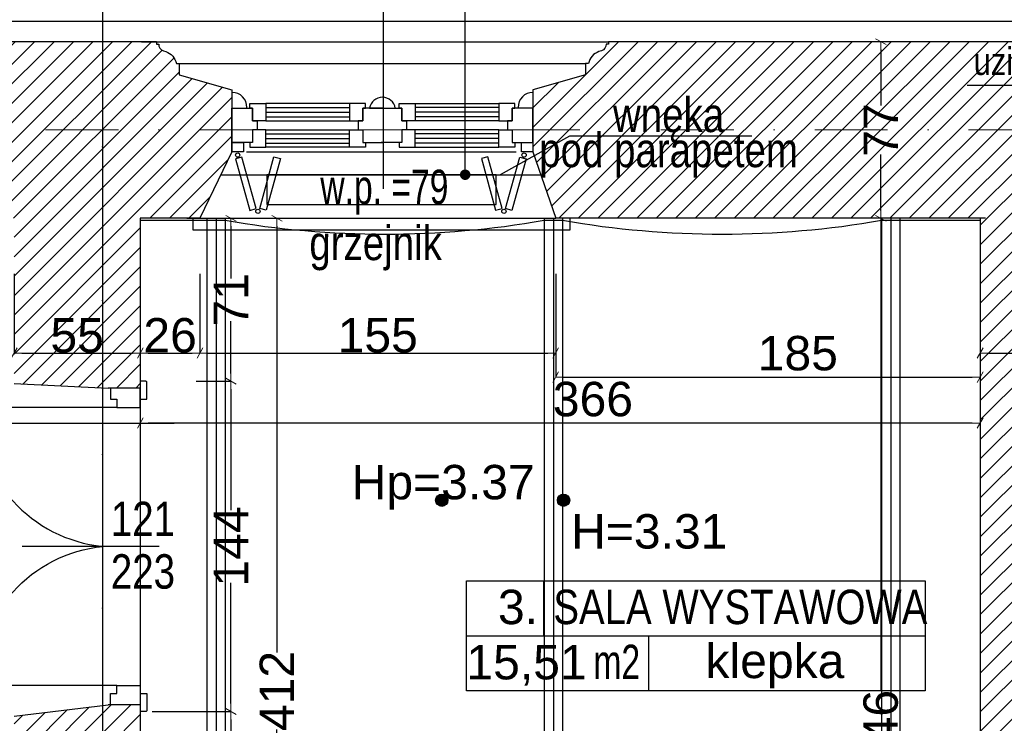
# Model space of a CAD drawing. Header units: millimetres. Extents: x 75543 to 124291, y -109148 to -86372.
# Tile 95 of 99: x 113602 to 117892, y -96006 to -92939. Entities that reach past the tile are written whole.
import ezdxf

# ---------------------------------------------------------------- set-up
doc = ezdxf.new("R2010")
doc.units = ezdxf.units.MM
doc.header["$MEASUREMENT"] = 0
doc.linetypes.add('Dot & Dashed', pattern=[670.277762, 317.5, -176.388889, 0, -176.388874])
for name, color, linetype in [('A-DRZWI', 7, 'Continuous'), ('A-OPISY-2', 7, 'Continuous'), ('A-OPISY-3', 7, 'Continuous'), ('A-WYSOKOSCI', 7, 'Continuous'), ('COKÓŁ', 7, 'Continuous'), ('detalokna', 7, 'Continuous'), ('DIM MALY', 7, 'Continuous'), ('Drawing & Figure', 7, 'Continuous'), ('DRZWI', 7, 'Continuous'), ('linia nadproza', 7, 'Continuous'), ('Nowe_00 ZMIANY', 7, 'Continuous'), ('Nowe_A-OKNA-OPIS', 7, 'Continuous'), ('Nowe_A_okno', 7, 'Continuous'), ('Nowe_Annotation - Text', 7, 'Continuous'), ('Nowe_GRZEJNIK', 7, 'Continuous'), ('Nowe_okiennice', 7, 'Continuous'), ('Nowe_WIDOK', 7, 'Continuous'), ('opisy inne', 7, 'Continuous'), ('OSIE', 7, 'Continuous'), ('PARAPET', 7, 'Continuous'), ('strop', 7, 'Continuous'), ('Structural - Bearing', 7, 'Continuous'), ('Structural - Grid', 7, 'Continuous'), ('UZOIM#2', 7, 'Continuous')]:
    doc.layers.add(name, color=color, linetype=linetype)
doc.styles.add('STYL_AUTOMATYCZNY_1', font='arial.ttf')
doc.styles.add('STYL_AUTOMATYCZNY_11', font='arial.ttf', dxfattribs={"width": 0.8})
doc.styles.add('STYL_AUTOMATYCZNY_2', font='arial.ttf')
doc.styles.add('STYL_AUTOMATYCZNY_6', font='arial.ttf', dxfattribs={"width": 0.8})
doc.styles.add('STYL_AUTOMATYCZNY_7', font='arial.ttf', dxfattribs={"width": 0.7})
doc.dimstyles.new('STYL_AUTOMATYCZNY__2', dxfattribs={"dimtxt": 150, "dimasz": 34.231941, "dimexe": 0.18, "dimexo": 3, "dimgap": 0, "dimtad": 1, "dimdec": 0, "dimlfac": 0.1, "dimzin": 0, "dimdsep": 46, "dimtxsty": 'STYL_AUTOMATYCZNY_2', "dimblk": 'ARROWHEAD_2', "dimblk1": 'ARROWHEAD_2', "dimblk2": 'ARROWHEAD_2', "dimcen": 0.09, "dimclrd": 5, "dimclre": 5, "dimclrt": 1, "dimadec": 0, "dimazin": 0, "dimtfac": 1, "dimtdec": 4, "dimtmove": 0, "dimatfit": 3, "dimfxl": 0, "dimtolj": 1, "dimtzin": 0, "dimarcsym": 0})
doc.dimstyles.new('STYL_AUTOMATYCZNY__3', dxfattribs={"dimtxt": 150, "dimasz": 34.231941, "dimexe": 0.18, "dimexo": 3, "dimgap": 0, "dimtad": 1, "dimtih": 1, "dimtoh": 1, "dimdec": 0, "dimlfac": 0.1, "dimzin": 0, "dimdsep": 46, "dimtxsty": 'STYL_AUTOMATYCZNY_2', "dimblk": 'ARROWHEAD_2', "dimblk1": 'ARROWHEAD_2', "dimblk2": 'ARROWHEAD_2', "dimcen": 0.09, "dimclrd": 5, "dimclre": 5, "dimclrt": 1, "dimadec": 0, "dimazin": 0, "dimtfac": 1, "dimtdec": 4, "dimtmove": 0, "dimatfit": 3, "dimfxl": 0, "dimtolj": 1, "dimtzin": 0, "dimarcsym": 0})
doc.dimstyles.new('STYL_AUTOMATYCZNY__4', dxfattribs={"dimtxt": 150, "dimasz": 34.231941, "dimexe": 0.18, "dimexo": 3, "dimgap": 0, "dimtad": 1, "dimdec": 0, "dimlfac": 0.1, "dimzin": 0, "dimdsep": 46, "dimtxsty": 'STYL_AUTOMATYCZNY_2', "dimblk": 'ARROWHEAD_2', "dimblk1": 'ARROWHEAD_2', "dimblk2": 'ARROWHEAD_2', "dimcen": 0.09, "dimclrd": 5, "dimclre": 5, "dimclrt": 1, "dimadec": 0, "dimazin": 0, "dimtfac": 1, "dimtdec": 4, "dimtmove": 2, "dimatfit": 3, "dimfxl": 0, "dimtolj": 1, "dimtzin": 0, "dimarcsym": 0})
doc.dimstyles.new('STYL_AUTOMATYCZNY__7', dxfattribs={"dimtxt": 150, "dimasz": 34.231941, "dimexe": 0.18, "dimexo": 3, "dimgap": 0, "dimtad": 1, "dimtih": 1, "dimtoh": 1, "dimdec": 0, "dimlfac": 0.1, "dimzin": 0, "dimdsep": 46, "dimtxsty": 'STYL_AUTOMATYCZNY_2', "dimblk": 'ARROWHEAD_2', "dimblk1": 'ARROWHEAD_2', "dimblk2": 'ARROWHEAD_2', "dimcen": 0.09, "dimclrd": 5, "dimclre": 5, "dimclrt": 1, "dimadec": 0, "dimazin": 0, "dimtfac": 1, "dimtdec": 4, "dimtmove": 2, "dimatfit": 3, "dimfxl": 0, "dimtolj": 1, "dimtzin": 0, "dimarcsym": 0})
doc.dimstyles.new('STYL_AUTOMATYCZNY__8', dxfattribs={"dimtxt": 0.18, "dimasz": 91.2, "dimexe": 0.18, "dimexo": 0.0625, "dimgap": 0, "dimtad": 0, "dimtih": 1, "dimtoh": 1, "dimdec": 4, "dimzin": 0, "dimdsep": 46, "dimcen": 0.09, "dimadec": 0, "dimazin": 0, "dimtfac": 1, "dimtdec": 4, "dimtmove": 0, "dimatfit": 3, "dimldrblk": 'ARROWHEAD_11', "dimfxl": 0, "dimtolj": 1, "dimtzin": 0, "dimarcsym": 0})
pattern_1 = [(45, (0, 0), (-42.426407, 42.426407), [])]

# ---------------------------------------------------------------- blocks, each defined once
blk = doc.blocks.new('ARROWHEAD_2')
at = {"color": 0, "linetype": 'Continuous', "lineweight": 0}
for p, q in [((0, 0), (-1, 0)), ((-0.38, -0.66), (0.38, 0.66))]:
    blk.add_line(p, q, dxfattribs=at)
blk = doc.blocks.new('*D171')
at = {"layer": 'Defpoints', "color": 0}
for p in [(114326.7, -93805.2), (114326.7, -97925.2), (114722.3, -97925.2)]:
    blk.add_point(p, dxfattribs=at)
at = {"layer": 'DIM MALY', "color": 5, "lineweight": -2}
for p, q in [((114329.7, -93805.2), (114722.4, -93805.2)), ((114722.3, -93839.4), (114722.3, -95697.6)), ((114722.3, -97891), (114722.3, -96033.6)), ((114329.7, -97925.2), (114722.4, -97925.2))]:
    blk.add_line(p, q, dxfattribs=at)
at = {"layer": 'DIM MALY', "color": 5, "lineweight": -2, "xscale": 34.23194115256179, "yscale": 34.23194115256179, "zscale": 34.23194115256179}
for p, rotation in [((114722.3, -93805.2), 90), ((114722.3, -97925.2), 270)]:
    blk.add_blockref('ARROWHEAD_2', p, dxfattribs=dict(at, rotation=rotation))
at = {"layer": 'DIM MALY', "color": 1, "insert": (114722.3, -95865.6), "char_height": 150, "attachment_point": 5, "rotation": 90, "style": 'STYL_AUTOMATYCZNY_2'}
blk.add_mtext('\\A1;412', dxfattribs=at)
blk = doc.blocks.new('*D209')
at = {"layer": 'Defpoints', "color": 0}
for p in [(114367.3, -93805.2), (114367.3, -94515.5), (114522.3, -94515.5)]:
    blk.add_point(p, dxfattribs=at)
at = {"layer": 'DIM MALY', "color": 5, "lineweight": -2}
for p, q in [((114370.3, -93805.2), (114522.4, -93805.2)), ((114522.3, -93839.4), (114522.3, -94068.2)), ((114522.3, -94481.2), (114522.3, -94252.9)), ((114370.3, -94515.5), (114522.4, -94515.5))]:
    blk.add_line(p, q, dxfattribs=at)
at = {"layer": 'DIM MALY', "color": 5, "lineweight": -2, "xscale": 34.23194115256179, "yscale": 34.23194115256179, "zscale": 34.23194115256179}
for p, rotation in [((114522.3, -93805.2), 90), ((114522.3, -94515.5), 270)]:
    blk.add_blockref('ARROWHEAD_2', p, dxfattribs=dict(at, rotation=rotation))
at = {"layer": 'DIM MALY', "color": 1, "insert": (114522.3, -94160.6), "char_height": 150, "attachment_point": 5, "rotation": 90, "style": 'STYL_AUTOMATYCZNY_2'}
blk.add_mtext('\\A1;71', dxfattribs=at)
blk = doc.blocks.new('*D210')
at = {"layer": 'Defpoints', "color": 0}
for p in [(114367.3, -94515.5), (114522.3, -94515.5), (114175.9, -95955)]:
    blk.add_point(p, dxfattribs=at)
at = {"layer": 'DIM MALY', "color": 5, "lineweight": -2}
for p, q in [((114370.3, -94515.5), (114522.4, -94515.5)), ((114522.3, -94549.7), (114522.3, -95077.3)), ((114522.3, -95920.7), (114522.3, -95393.9)), ((114178.9, -95955), (114522.4, -95955))]:
    blk.add_line(p, q, dxfattribs=at)
at = {"layer": 'DIM MALY', "color": 5, "lineweight": -2, "xscale": 34.23194115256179, "yscale": 34.23194115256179, "zscale": 34.23194115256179}
for p, rotation in [((114522.3, -94515.5), 90), ((114522.3, -95955), 270)]:
    blk.add_blockref('ARROWHEAD_2', p, dxfattribs=dict(at, rotation=rotation))
at = {"layer": 'DIM MALY', "color": 1, "insert": (114522.3, -95235.6), "char_height": 150, "attachment_point": 5, "rotation": 90, "style": 'STYL_AUTOMATYCZNY_2'}
blk.add_mtext('\\A1;144', dxfattribs=at)
blk = doc.blocks.new('*D211')
at = {"layer": 'Defpoints', "color": 0}
for p in [(114367.3, -93805.2), (114522.3, -93805.2), (114367.3, -94515.5)]:
    blk.add_point(p, dxfattribs=at)
at = {"layer": 'DIM MALY', "color": 5, "lineweight": -2}
for p, q in [((114370.3, -93805.2), (114522.4, -93805.2)), ((114522.3, -93839.4), (114522.3, -94068.2)), ((114522.3, -94481.2), (114522.3, -94252.9)), ((114370.3, -94515.5), (114522.4, -94515.5))]:
    blk.add_line(p, q, dxfattribs=at)
at = {"layer": 'DIM MALY', "color": 5, "lineweight": -2, "xscale": 34.23194115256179, "yscale": 34.23194115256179, "zscale": 34.23194115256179}
for p, rotation in [((114522.3, -93805.2), 90), ((114522.3, -94515.5), 270)]:
    blk.add_blockref('ARROWHEAD_2', p, dxfattribs=dict(at, rotation=rotation))
at = {"layer": 'DIM MALY', "color": 1, "insert": (114522.3, -94160.6), "char_height": 150, "attachment_point": 5, "rotation": 90, "style": 'STYL_AUTOMATYCZNY_2'}
blk.add_mtext('\\A1;71', dxfattribs=at)
blk = doc.blocks.new('*D212')
at = {"layer": 'Defpoints', "color": 0}
for p in [(114175.9, -95955), (114522.3, -95955), (114695.9, -97925.2)]:
    blk.add_point(p, dxfattribs=at)
at = {"layer": 'DIM MALY', "color": 5, "lineweight": -2}
for p, q in [((114178.9, -95955), (114522.4, -95955)), ((114522.3, -95989.2), (114522.3, -96781.8)), ((114522.3, -97891), (114522.3, -97099.1)), ((114692.9, -97925.2), (114522.1, -97925.2))]:
    blk.add_line(p, q, dxfattribs=at)
at = {"layer": 'DIM MALY', "color": 5, "lineweight": -2, "xscale": 34.23194115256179, "yscale": 34.23194115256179, "zscale": 34.23194115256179}
for p, rotation in [((114522.3, -95955), 90), ((114522.3, -97925.2), 270)]:
    blk.add_blockref('ARROWHEAD_2', p, dxfattribs=dict(at, rotation=rotation))
at = {"layer": 'DIM MALY', "color": 1, "insert": (114522.3, -96940.5), "char_height": 150, "attachment_point": 5, "rotation": 90, "style": 'STYL_AUTOMATYCZNY_2'}
blk.add_mtext('\\A1;197', dxfattribs=at)
blk = doc.blocks.new('*D213')
at = {"layer": 'Defpoints', "color": 0}
for p in [(114367.3, -94515.5), (114522.3, -94515.5), (114175.9, -95955)]:
    blk.add_point(p, dxfattribs=at)
at = {"layer": 'DIM MALY', "color": 5, "lineweight": -2}
for p, q in [((114370.3, -94515.5), (114522.4, -94515.5)), ((114522.3, -94549.7), (114522.3, -95077.3)), ((114522.3, -95920.7), (114522.3, -95393.9)), ((114178.9, -95955), (114522.4, -95955))]:
    blk.add_line(p, q, dxfattribs=at)
at = {"layer": 'DIM MALY', "color": 5, "lineweight": -2, "xscale": 34.23194115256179, "yscale": 34.23194115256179, "zscale": 34.23194115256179}
for p, rotation in [((114522.3, -94515.5), 90), ((114522.3, -95955), 270)]:
    blk.add_blockref('ARROWHEAD_2', p, dxfattribs=dict(at, rotation=rotation))
at = {"layer": 'DIM MALY', "color": 1, "insert": (114522.3, -95235.6), "char_height": 150, "attachment_point": 5, "rotation": 90, "style": 'STYL_AUTOMATYCZNY_2'}
blk.add_mtext('\\A1;144', dxfattribs=at)
blk = doc.blocks.new('*D214')
at = {"layer": 'Defpoints', "color": 0}
for p in [(114367.3, -93805.2), (114522.3, -93805.2), (114367.3, -94515.5)]:
    blk.add_point(p, dxfattribs=at)
at = {"layer": 'DIM MALY', "color": 5, "lineweight": -2}
for p, q in [((114370.3, -93805.2), (114522.4, -93805.2)), ((114522.3, -93839.4), (114522.3, -94068.2)), ((114522.3, -94481.2), (114522.3, -94252.9)), ((114370.3, -94515.5), (114522.4, -94515.5))]:
    blk.add_line(p, q, dxfattribs=at)
at = {"layer": 'DIM MALY', "color": 5, "lineweight": -2, "xscale": 34.23194115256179, "yscale": 34.23194115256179, "zscale": 34.23194115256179}
for p, rotation in [((114522.3, -93805.2), 90), ((114522.3, -94515.5), 270)]:
    blk.add_blockref('ARROWHEAD_2', p, dxfattribs=dict(at, rotation=rotation))
at = {"layer": 'DIM MALY', "color": 1, "insert": (114522.3, -94160.6), "char_height": 150, "attachment_point": 5, "rotation": 90, "style": 'STYL_AUTOMATYCZNY_2'}
blk.add_mtext('\\A1;71', dxfattribs=at)
blk = doc.blocks.new('*D482')
at = {"layer": 'Defpoints', "color": 0}
for p in [(114127.3, -94278.7), (114387.3, -94278.4), (114387.3, -94392.6)]:
    blk.add_point(p, dxfattribs=at)
at = {"layer": 'DIM MALY', "color": 5, "lineweight": -2}
for p, q in [((114127.3, -94281.7), (114127.3, -94392.8)), ((114387.3, -94281.4), (114387.3, -94392.8)), ((114161.5, -94392.6), (114353, -94392.6))]:
    blk.add_line(p, q, dxfattribs=at)
at = {"layer": 'DIM MALY', "color": 5, "lineweight": -2, "xscale": 34.23194115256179, "yscale": 34.23194115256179, "zscale": 34.23194115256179, "rotation": 180}
blk.add_blockref('ARROWHEAD_2', (114127.3, -94392.6), dxfattribs=at)
at = {"layer": 'DIM MALY', "color": 5, "lineweight": -2, "xscale": 34.23194115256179, "yscale": 34.23194115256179, "zscale": 34.23194115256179}
blk.add_blockref('ARROWHEAD_2', (114387.3, -94392.6), dxfattribs=at)
at = {"layer": 'DIM MALY', "color": 1, "insert": (114257, -94316), "char_height": 150, "attachment_point": 5, "style": 'STYL_AUTOMATYCZNY_2'}
blk.add_mtext('\\A1;26', dxfattribs=at)
blk = doc.blocks.new('*D483')
at = {"layer": 'Defpoints', "color": 0}
for p in [(114387.3, -94044.2), (115937.3, -94044.2), (115937.3, -94392.6)]:
    blk.add_point(p, dxfattribs=at)
at = {"layer": 'DIM MALY', "color": 5, "lineweight": -2}
for p, q in [((114387.3, -94047.2), (114387.3, -94392.8)), ((115937.3, -94047.2), (115937.3, -94392.8)), ((114421.5, -94392.6), (115903, -94392.6))]:
    blk.add_line(p, q, dxfattribs=at)
at = {"layer": 'DIM MALY', "color": 5, "lineweight": -2, "xscale": 34.23194115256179, "yscale": 34.23194115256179, "zscale": 34.23194115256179, "rotation": 180}
blk.add_blockref('ARROWHEAD_2', (114387.3, -94392.6), dxfattribs=at)
at = {"layer": 'DIM MALY', "color": 5, "lineweight": -2, "xscale": 34.23194115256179, "yscale": 34.23194115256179, "zscale": 34.23194115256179}
blk.add_blockref('ARROWHEAD_2', (115937.3, -94392.6), dxfattribs=at)
at = {"layer": 'DIM MALY', "color": 1, "insert": (115161.9, -94316), "char_height": 150, "attachment_point": 5, "style": 'STYL_AUTOMATYCZNY_2'}
blk.add_mtext('\\A1;155', dxfattribs=at)
blk = doc.blocks.new('*D484')
at = {"layer": 'Defpoints', "color": 0}
for p in [(114387.3, -94044.2), (115937.3, -94044.2), (115937.3, -94392.6)]:
    blk.add_point(p, dxfattribs=at)
at = {"layer": 'DIM MALY', "color": 5, "lineweight": -2}
for p, q in [((114387.3, -94047.2), (114387.3, -94392.8)), ((115937.3, -94047.2), (115937.3, -94392.8)), ((114421.5, -94392.6), (115903, -94392.6))]:
    blk.add_line(p, q, dxfattribs=at)
at = {"layer": 'DIM MALY', "color": 5, "lineweight": -2, "xscale": 34.23194115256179, "yscale": 34.23194115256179, "zscale": 34.23194115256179, "rotation": 180}
blk.add_blockref('ARROWHEAD_2', (114387.3, -94392.6), dxfattribs=at)
at = {"layer": 'DIM MALY', "color": 5, "lineweight": -2, "xscale": 34.23194115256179, "yscale": 34.23194115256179, "zscale": 34.23194115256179}
blk.add_blockref('ARROWHEAD_2', (115937.3, -94392.6), dxfattribs=at)
at = {"layer": 'DIM MALY', "color": 1, "insert": (115161.9, -94316), "char_height": 150, "attachment_point": 5, "style": 'STYL_AUTOMATYCZNY_2'}
blk.add_mtext('\\A1;155', dxfattribs=at)
blk = doc.blocks.new('*D485')
at = {"layer": 'Defpoints', "color": 0}
for p in [(115937.3, -94044.2), (117787.3, -94217.4), (117787.3, -94497.6)]:
    blk.add_point(p, dxfattribs=at)
at = {"layer": 'DIM MALY', "color": 5, "lineweight": -2}
for p, q in [((115937.3, -94047.2), (115937.3, -94497.8)), ((117787.3, -94220.4), (117787.3, -94497.8)), ((115971.5, -94497.6), (117753, -94497.6))]:
    blk.add_line(p, q, dxfattribs=at)
at = {"layer": 'DIM MALY', "color": 5, "lineweight": -2, "xscale": 34.23194115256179, "yscale": 34.23194115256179, "zscale": 34.23194115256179, "rotation": 180}
blk.add_blockref('ARROWHEAD_2', (115937.3, -94497.6), dxfattribs=at)
at = {"layer": 'DIM MALY', "color": 5, "lineweight": -2, "xscale": 34.23194115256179, "yscale": 34.23194115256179, "zscale": 34.23194115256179}
blk.add_blockref('ARROWHEAD_2', (117787.3, -94497.6), dxfattribs=at)
at = {"layer": 'DIM MALY', "color": 1, "insert": (116992.5, -94394), "char_height": 150, "attachment_point": 5, "style": 'STYL_AUTOMATYCZNY_2'}
blk.add_mtext('\\A1;185', dxfattribs=at)
blk = doc.blocks.new('*D486')
at = {"layer": 'Defpoints', "color": 0}
for p in [(117787.3, -94213.8), (118517.3, -94345.6), (118517.3, -94392.6)]:
    blk.add_point(p, dxfattribs=at)
at = {"layer": 'DIM MALY', "color": 5, "lineweight": -2}
for p, q in [((117787.3, -94216.8), (117787.3, -94392.8)), ((118517.3, -94348.6), (118517.3, -94392.8)), ((117821.5, -94392.6), (118483, -94392.6))]:
    blk.add_line(p, q, dxfattribs=at)
at = {"layer": 'DIM MALY', "color": 5, "lineweight": -2, "xscale": 34.23194115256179, "yscale": 34.23194115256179, "zscale": 34.23194115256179, "rotation": 180}
blk.add_blockref('ARROWHEAD_2', (117787.3, -94392.6), dxfattribs=at)
at = {"layer": 'DIM MALY', "color": 5, "lineweight": -2, "xscale": 34.23194115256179, "yscale": 34.23194115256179, "zscale": 34.23194115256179}
blk.add_blockref('ARROWHEAD_2', (118517.3, -94392.6), dxfattribs=at)
at = {"layer": 'DIM MALY', "color": 1, "insert": (118152, -94316), "char_height": 150, "attachment_point": 5, "style": 'STYL_AUTOMATYCZNY_2'}
blk.add_mtext('\\A1;73', dxfattribs=at)
blk = doc.blocks.new('*D672')
at = {"layer": 'Defpoints', "color": 0}
for p in [(117787.3, -94384.5), (114127.3, -94505.3), (114127.3, -94697.6)]:
    blk.add_point(p, dxfattribs=at)
at = {"layer": 'DIM MALY', "color": 5, "lineweight": -2}
for p, q in [((117787.3, -94387.5), (117787.3, -94697.8)), ((114127.3, -94508.3), (114127.3, -94697.8)), ((117753, -94697.6), (114161.5, -94697.6))]:
    blk.add_line(p, q, dxfattribs=at)
at = {"layer": 'DIM MALY', "color": 5, "lineweight": -2, "xscale": 34.23194115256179, "yscale": 34.23194115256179, "zscale": 34.23194115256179, "rotation": 180}
blk.add_blockref('ARROWHEAD_2', (114127.3, -94697.6), dxfattribs=at)
at = {"layer": 'DIM MALY', "color": 5, "lineweight": -2, "xscale": 34.23194115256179, "yscale": 34.23194115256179, "zscale": 34.23194115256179}
blk.add_blockref('ARROWHEAD_2', (117787.3, -94697.6), dxfattribs=at)
at = {"layer": 'DIM MALY', "color": 1, "insert": (116099.7, -94594), "char_height": 150, "attachment_point": 5, "style": 'STYL_AUTOMATYCZNY_2'}
blk.add_mtext('\\A1;366', dxfattribs=at)
blk = doc.blocks.new('*D673')
at = {"layer": 'Defpoints', "color": 0}
for p in [(117813.1, -93805.2), (117354.4, -98265.2), (117813.1, -98265.2)]:
    blk.add_point(p, dxfattribs=at)
at = {"layer": 'DIM MALY', "color": 5, "lineweight": -2}
for p, q in [((117810.1, -93805.2), (117354.2, -93805.2)), ((117354.4, -93839.4), (117354.4, -95866.9)), ((117354.4, -98231), (117354.4, -96204.3)), ((117810.1, -98265.2), (117354.2, -98265.2))]:
    blk.add_line(p, q, dxfattribs=at)
at = {"layer": 'DIM MALY', "color": 5, "lineweight": -2, "xscale": 34.23194115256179, "yscale": 34.23194115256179, "zscale": 34.23194115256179}
for p, rotation in [((117354.4, -93805.2), 90), ((117354.4, -98265.2), 270)]:
    blk.add_blockref('ARROWHEAD_2', p, dxfattribs=dict(at, rotation=rotation))
at = {"layer": 'DIM MALY', "color": 1, "insert": (117354.4, -96035.6), "char_height": 150, "attachment_point": 5, "rotation": 90, "style": 'STYL_AUTOMATYCZNY_2'}
blk.add_mtext('\\A1;446', dxfattribs=at)
blk = doc.blocks.new('*D674')
at = {"layer": 'Defpoints', "color": 0}
for p in [(117354.4, -93805.2), (117813.1, -93805.2), (117813.1, -98265.2)]:
    blk.add_point(p, dxfattribs=at)
at = {"layer": 'DIM MALY', "color": 5, "lineweight": -2}
for p, q in [((117810.1, -93805.2), (117354.2, -93805.2)), ((117354.4, -93839.4), (117354.4, -95866.9)), ((117354.4, -98231), (117354.4, -96204.3)), ((117810.1, -98265.2), (117354.2, -98265.2))]:
    blk.add_line(p, q, dxfattribs=at)
at = {"layer": 'DIM MALY', "color": 5, "lineweight": -2, "xscale": 34.23194115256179, "yscale": 34.23194115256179, "zscale": 34.23194115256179}
for p, rotation in [((117354.4, -93805.2), 90), ((117354.4, -98265.2), 270)]:
    blk.add_blockref('ARROWHEAD_2', p, dxfattribs=dict(at, rotation=rotation))
at = {"layer": 'DIM MALY', "color": 1, "insert": (117354.4, -96035.6), "char_height": 150, "attachment_point": 5, "rotation": 90, "style": 'STYL_AUTOMATYCZNY_2'}
blk.add_mtext('\\A1;446', dxfattribs=at)
blk = doc.blocks.new('*D675')
at = {"layer": 'Defpoints', "color": 0}
for p in [(117354.4, -93035.2), (117459.4, -93035.2), (117813.1, -93805.2)]:
    blk.add_point(p, dxfattribs=at)
at = {"layer": 'DIM MALY', "color": 5, "lineweight": -2}
for p, q in [((117456.4, -93035.2), (117354.2, -93035.2)), ((117354.4, -93069.4), (117354.4, -93313.7)), ((117354.4, -93771), (117354.4, -93527.3)), ((117810.1, -93805.2), (117354.2, -93805.2))]:
    blk.add_line(p, q, dxfattribs=at)
at = {"layer": 'DIM MALY', "color": 5, "lineweight": -2, "xscale": 34.23194115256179, "yscale": 34.23194115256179, "zscale": 34.23194115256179}
for p, rotation in [((117354.4, -93035.2), 90), ((117354.4, -93805.2), 270)]:
    blk.add_blockref('ARROWHEAD_2', p, dxfattribs=dict(at, rotation=rotation))
at = {"layer": 'DIM MALY', "color": 1, "insert": (117354.4, -93420.5), "char_height": 150, "attachment_point": 5, "rotation": 90, "style": 'STYL_AUTOMATYCZNY_2'}
blk.add_mtext('\\A1;77', dxfattribs=at)
blk = doc.blocks.new('*D995')
at = {"layer": 'Defpoints', "color": 0}
for p in [(107158.2, -89539.7), (113962.3, -89539.7), (113962.3, -107560.1)]:
    blk.add_point(p, dxfattribs=at)
at = {"layer": 'DIM MALY', "color": 5, "lineweight": -2}
for p, q in [((107158.2, -89542.7), (107158.2, -107560.3)), ((113962.3, -89542.7), (113962.3, -107560.3)), ((107192.4, -107560.1), (113928, -107560.1))]:
    blk.add_line(p, q, dxfattribs=at)
at = {"layer": 'DIM MALY', "color": 5, "lineweight": -2, "xscale": 34.23194115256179, "yscale": 34.23194115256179, "zscale": 34.23194115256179, "rotation": 180}
blk.add_blockref('ARROWHEAD_2', (107158.2, -107560.1), dxfattribs=at)
at = {"layer": 'DIM MALY', "color": 5, "lineweight": -2, "xscale": 34.23194115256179, "yscale": 34.23194115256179, "zscale": 34.23194115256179}
blk.add_blockref('ARROWHEAD_2', (113962.3, -107560.1), dxfattribs=at)
at = {"layer": 'DIM MALY', "color": 1, "insert": (110559.8, -107483.6), "char_height": 150, "attachment_point": 5, "style": 'STYL_AUTOMATYCZNY_2'}
blk.add_mtext('\\A1;680', dxfattribs=at)
blk = doc.blocks.new('*D996')
at = {"layer": 'Defpoints', "color": 0}
for p in [(113962.3, -89539.7), (118146.9, -89541.9), (118146.9, -107560.1)]:
    blk.add_point(p, dxfattribs=at)
at = {"layer": 'DIM MALY', "color": 5, "lineweight": -2}
for p, q in [((113962.3, -89542.7), (113962.3, -107560.3)), ((118146.9, -89544.9), (118146.9, -107560.3)), ((113996.5, -107560.1), (118112.6, -107560.1))]:
    blk.add_line(p, q, dxfattribs=at)
at = {"layer": 'DIM MALY', "color": 5, "lineweight": -2, "xscale": 34.23194115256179, "yscale": 34.23194115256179, "zscale": 34.23194115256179, "rotation": 180}
blk.add_blockref('ARROWHEAD_2', (113962.3, -107560.1), dxfattribs=at)
at = {"layer": 'DIM MALY', "color": 5, "lineweight": -2, "xscale": 34.23194115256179, "yscale": 34.23194115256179, "zscale": 34.23194115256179}
blk.add_blockref('ARROWHEAD_2', (118146.9, -107560.1), dxfattribs=at)
at = {"layer": 'DIM MALY', "color": 1, "insert": (116054.2, -107483.6), "char_height": 150, "attachment_point": 5, "style": 'STYL_AUTOMATYCZNY_2'}
blk.add_mtext('\\A1;418', dxfattribs=at)
blk = doc.blocks.new('*D1081')
at = {"layer": 'Defpoints', "color": 0}
for p in [(113577.3, -94044.2), (114127.3, -94275.9), (114127.3, -94392.6)]:
    blk.add_point(p, dxfattribs=at)
at = {"layer": 'DIM MALY', "color": 5, "lineweight": -2}
for p, q in [((113577.3, -94047.2), (113577.3, -94392.8)), ((114127.3, -94278.9), (114127.3, -94392.8)), ((113611.5, -94392.6), (114093, -94392.6))]:
    blk.add_line(p, q, dxfattribs=at)
at = {"layer": 'DIM MALY', "color": 5, "lineweight": -2, "xscale": 34.23194115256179, "yscale": 34.23194115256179, "zscale": 34.23194115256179, "rotation": 180}
blk.add_blockref('ARROWHEAD_2', (113577.3, -94392.6), dxfattribs=at)
at = {"layer": 'DIM MALY', "color": 5, "lineweight": -2, "xscale": 34.23194115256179, "yscale": 34.23194115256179, "zscale": 34.23194115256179}
blk.add_blockref('ARROWHEAD_2', (114127.3, -94392.6), dxfattribs=at)
at = {"layer": 'DIM MALY', "color": 1, "insert": (113852, -94316.3), "char_height": 150, "attachment_point": 5, "style": 'STYL_AUTOMATYCZNY_2'}
blk.add_mtext('\\A1;55', dxfattribs=at)
blk = doc.blocks.new('ARROWHEAD_11')
at = {"color": 0, "linetype": 'Continuous', "lineweight": 0}
blk.add_line((0, 0), (-1, 0), dxfattribs=at)
at = {"color": 0, "linetype": 'Continuous', "lineweight": 0, "const_width": 0.25, "flags": 128}
blk.add_lwpolyline([(-0.125, 0, 1), (0.125, 0, 1)], format="xyb", close=True, dxfattribs=at)

msp = doc.modelspace()

# ---------------------------------------------------------------- hatches: boundary and pattern name
at = {"layer": 'A-WYSOKOSCI'}
for points in [[(115467.6, -95034.3, 1), (115414.2, -95034.3, 1)], [(115998.4, -95034.3, 1), (115945.1, -95034.3, 1)]]:
    msp.add_hatch(color=256, dxfattribs=at).paths.add_polyline_path(points)
at = {"layer": 'Drawing & Figure'}
h = msp.add_hatch(dxfattribs=at)
h.set_pattern_fill('Common_Brick_0003', color=256, style=0, pattern_type=2)
h.set_pattern_definition(pattern_1)
h.paths.add_polyline_path([(112797.2, -93256.2), (112797.2, -93324.7), (112797.2, -93474.7), (112797.2, -93514.5), (112936.4, -93805.2), (112969.8, -93805.2), (113577.3, -93805.2), (113577.3, -94525.2), (113987.3, -94545.2), (114127.3, -94545.2), (114127.3, -93805.2), (114387.3, -93805.2), (114526.5, -93515.2), (114526.5, -93475.2), (114526.4, -93325.2), (114526.5, -93325.2), (114526.5, -93245.2), (114296.9, -93180.2), (114296.9, -93129.8), (114284.3, -93129.8, 0.270785), (114238.6, -93078.7), (114227.9, -93074.5, -0.334097), (114207.3, -93045.5), (114197.3, -93045.5), (114197.3, -93035.2), (114132.3, -93035.2), (113126.4, -93035.2), (113126.4, -93045.5), (113116.4, -93045.5, -0.334097), (113095.8, -93074.5), (113085.1, -93078.7, 0.270785), (113039.4, -93129.8), (113026.7, -93129.8), (113026.7, -93180.2), (112797.2, -93245.2)])
h = msp.add_hatch(dxfattribs=at)
h.set_pattern_fill('Common_Brick_0003', color=256, style=0, pattern_type=2)
h.set_pattern_definition(pattern_1)
h.paths.add_polyline_path([(115838.1, -93245.2), (115838.1, -93515.2), (115937.3, -93805.2), (117787.3, -93805.2), (117787.3, -95695.8), (117787.3, -98265.2), (117191.4, -98265.2), (116687.3, -98265.2), (116687.3, -97951.7), (116327.3, -97951.7), (116234, -98358.9), (116234, -98370.3), (116233.9, -98499.2), (116667.5, -98513.5), (116667.5, -98337.3), (117191.4, -98345.2), (117767.5, -98354), (117767.5, -98549.8), (118236.3, -98565.2), (118338.6, -98565.2), (118517.3, -98565.2), (118517.3, -97440.2), (118517.3, -97404.1), (118517.1, -97375.2), (118507, -97375.2), (118507, -97365.2, -0.334097), (118478, -97344.6), (118473.8, -97333.9, 0.270785), (118422.7, -97288.2), (118422.7, -97275.5), (118372.3, -97275.5), (118307.3, -97046), (118104.9, -97026), (118104.9, -95704.4), (118192, -95695.8), (118307.3, -95684.4), (118372.3, -95454.9), (118422.7, -95454.9), (118422.7, -95442.2, 0.270785), (118473.8, -95396.6), (118478, -95385.8, -0.334097), (118507, -95365.2), (118507, -95355.2), (118507, -95355.2), (118517.3, -95355.2), (118517.3, -93035.2), (118238.3, -93035.2), (116177.3, -93035.2), (116167.3, -93035.2), (116167.3, -93045.5), (116157.3, -93045.5, -0.334097), (116136.7, -93074.5), (116125.9, -93078.7, 0.270785), (116080.3, -93129.8), (116067.6, -93180.2)])
h = msp.add_hatch(dxfattribs=at)
h.set_pattern_fill('Common_Brick_0003', color=256, style=0, pattern_type=2)
h.set_pattern_definition(pattern_1)
h.paths.add_polyline_path([(107018.7, -98833.9), (107021.2, -98833.9), (107021.2, -98675.1), (108161.3, -98664.6), (108361.3, -98662.8), (114106.8, -98610.2), (114106.7, -98340.1), (114541.7, -98340.1), (114976.7, -98340.1), (114976.7, -98490.3), (115131.9, -98493.8), (115131.9, -98352.6), (115165.2, -97934.4), (114627.3, -97931), (114127.3, -97927.8), (114127.3, -95925.2), (113987.3, -95925.2), (113577.3, -95975.2), (113577.3, -97905.2), (113407.3, -97905.2), (113407.3, -98305.2), (108361.3, -98341.8), (108161.3, -98343.2), (107887.3, -98345.2), (107887.3, -97945.2), (107647.3, -97945.2), (107675.4, -95945.1), (107183.4, -95904.5), (107055.5, -95904.5), (107053.5, -96064.2), (107243.5, -96066.6), (107241, -96264.9), (107234.9, -96746.6), (107044.9, -96744.2), (107020.6, -98675.1)])

# ---------------------------------------------------------------- linework, layer by layer
at = {"layer": 'A-DRZWI'}
msp.add_line((114209.8, -95235.2), (113612.9, -95235.2), dxfattribs=at)
for points in [[(114024.3, -94629.2), (113415.3, -94629.5, 0.384814), (113963.5, -95235.2)], [(114024.3, -95841.2), (113415.3, -95841, -0.384814), (113963.5, -95235.2)]]:
    msp.add_lwpolyline(points, format="xyb", dxfattribs=at)
at = {"layer": 'A-OPISY-3'}
for p, q in [((115884.5, -95385.1), (115884.5, -95625.1)), ((115548.2, -95625.1), (117548.2, -95625.1)), ((116341.2, -95625.1), (116341.2, -95865.1))]:
    msp.add_line(p, q, dxfattribs=at)
msp.add_lwpolyline([(115548.2, -95865.1), (115548.2, -95385.1), (117548.2, -95385.1), (117548.2, -95865.1)], close=True, dxfattribs=at)
at = {"layer": 'A-WYSOKOSCI'}
for centre in [(115440.9, -95034.3), (115971.8, -95034.3)]:
    msp.add_circle(centre, 26.7, dxfattribs=at)
at = {"layer": 'COKÓŁ'}
msp.add_line((104576.3, -92945.2), (118607.3, -92945.2), dxfattribs=at)
at = {"layer": 'detalokna'}
for p, q in [((114199.1, -93035.2), (116167.3, -93035.2)), ((114296.9, -93129.8), (116067.6, -93129.8)), ((114589.3, -93515.2), (115765.2, -93515.2)), ((114478.5, -93615.2), (115872.3, -93615.2)), ((114387.3, -93805.2), (115937.3, -93805.2))]:
    msp.add_line(p, q, dxfattribs=at)
msp.add_lwpolyline([(114356.6, -93805.2), (114356.6, -93855.5), (116000.2, -93855.5), (116000.2, -93805.2)], dxfattribs=at)
at = {"layer": 'DIM MALY'}
msp.add_line((113487.8, -94697.6), (114274.5, -94697.6), dxfattribs=at)
at = {"layer": 'DRZWI'}
for p, q in [((114127.3, -94593.5), (114127.3, -94545.2)), ((114127.3, -95876.9), (114127.3, -95925.2))]:
    msp.add_line(p, q, dxfattribs=at)
for points in [[(114155.5, -94593.5), (114155.5, -94519.5, 0.414334), (114151.5, -94515.5), (114127.3, -94515.5)], [(114155.5, -95876.9), (114155.5, -95951, -0.414334), (114151.5, -95955), (114127.3, -95955)]]:
    msp.add_lwpolyline(points, format="xyb", dxfattribs=at)
for points in [[(113997.3, -94545.2), (113997.3, -94593.5), (114024.3, -94593.5), (114024.3, -94629.2), (114127.3, -94629.2), (114127.3, -94593.5), (114155.5, -94593.5)], [(113997.3, -95925.2), (113997.3, -95876.9), (114024.3, -95876.9), (114024.3, -95841.2), (114127.3, -95841.2), (114127.3, -95876.9), (114155.5, -95876.9)]]:
    msp.add_lwpolyline(points, dxfattribs=at)
at = {"layer": 'linia nadproza'}
msp.add_line((114127.3, -94545.2), (114127.3, -95925.2), dxfattribs=at)
at = {"layer": 'Nowe_A-OKNA-OPIS'}
msp.add_line((115187.3, -93676.8), (115187.3, -92471.6), dxfattribs=at)
at = {"layer": 'Nowe_A_okno'}
msp.add_lwpolyline([(115126.1, -93325), (115238.4, -93325, 0.845314)], format="xyb", close=True, dxfattribs=at)
for points in [[(114526.5, -93475.2), (114526.4, -93325.2), (114616.4, -93325.2), (114616.4, -93380.2), (114636.4, -93380.2), (114636.4, -93420.2), (114616.4, -93420.2), (114616.5, -93475.2)], [(114674.5, -93305.1), (114674.6, -93380.1), (114616.4, -93380.2), (114616.4, -93325.2), (114604.6, -93325.2), (114604.6, -93305.2)], [(115039.1, -93305), (115039.1, -93380), (115097.3, -93380), (115097.3, -93325), (115109.1, -93325), (115109.1, -93305)], [(115325.4, -93304.9), (115325.5, -93379.9), (115267.3, -93379.9), (115267.3, -93324.9), (115255.5, -93324.9), (115255.4, -93304.9)], [(115689.9, -93304.7), (115689.9, -93379.7), (115748.1, -93379.7), (115748.1, -93324.7), (115759.9, -93324.7), (115759.9, -93304.7)], [(115838.1, -93474.7), (115838.1, -93324.7), (115748.1, -93324.7), (115748.1, -93379.7), (115728.1, -93379.7), (115728.1, -93419.7), (115748.1, -93419.7), (115748.1, -93474.7)], [(114674.7, -93495.1), (114674.6, -93420.1), (114616.4, -93420.2), (114616.5, -93475.2), (114604.7, -93475.2), (114604.7, -93495.2)], [(115039.1, -93495), (115039.1, -93420), (115097.3, -93420), (115097.3, -93475), (115109.1, -93475), (115109.1, -93495)], [(115325.6, -93494.9), (115325.5, -93419.9), (115267.3, -93419.9), (115267.4, -93474.9), (115255.6, -93474.9), (115255.6, -93494.9)], [(115689.9, -93494.7), (115689.9, -93419.7), (115748.1, -93419.7), (115748.1, -93474.7), (115759.9, -93474.7), (115759.9, -93494.7)], [(114576.5, -93475.2), (114576.5, -93515.2), (114526.5, -93515.2), (114526.5, -93475.2)], [(115838.1, -93474.7), (115838.1, -93514.7), (115788.1, -93514.7), (115788.1, -93474.7)]]:
    msp.add_lwpolyline(points, close=True, dxfattribs=at)
for points in [[(115039.1, -93305), (114674.5, -93305.1)], [(114674.6, -93322.6), (115039.1, -93322.4)], [(115187.3, -93325), (115097.3, -93325), (115097.3, -93380), (115077.3, -93380), (115077.3, -93420), (115097.3, -93420), (115097.3, -93475), (115187.3, -93475), (115187.3, -93475)], [(115177.3, -93325), (115267.3, -93324.9), (115267.3, -93379.9), (115287.3, -93379.9), (115287.3, -93419.9), (115267.3, -93419.9), (115267.4, -93474.9), (115177.4, -93475), (115177.4, -93475)], [(115325.4, -93304.9), (115689.9, -93304.8)], [(115689.9, -93322.3), (115325.5, -93322.3)], [(114674.6, -93342.6), (115039.1, -93342.4)], [(114674.6, -93362.6), (115039.1, -93362.4)], [(115689.9, -93342.3), (115325.5, -93342.3)], [(115689.9, -93362.3), (115325.5, -93362.3)], [(114674.6, -93380.1), (115039.1, -93380)], [(115689.9, -93379.7), (115325.5, -93379.9)], [(114674.6, -93420.1), (115039.1, -93420)], [(114674.6, -93437.6), (115039.1, -93437.4)], [(115689.9, -93419.8), (115325.5, -93419.9)], [(115689.9, -93437.3), (115325.5, -93437.3)], [(114674.6, -93457.6), (115039.1, -93457.4)], [(114674.7, -93477.6), (115039.1, -93477.4)], [(115039.1, -93495), (114674.7, -93495.1)], [(115689.9, -93457.3), (115325.5, -93457.3)], [(115689.9, -93477.3), (115325.6, -93477.3)], [(115325.6, -93494.9), (115689.9, -93494.7)]]:
    msp.add_lwpolyline(points, dxfattribs=at)
at = {"layer": 'Nowe_GRZEJNIK'}
msp.add_lwpolyline([(114678.4, -93745.2), (115678.4, -93745.2), (115678.4, -93615.2), (114678.4, -93615.2)], close=True, dxfattribs=at)
at = {"layer": 'Nowe_okiennice'}
for points in [[(114570.1, -93538.1), (114542.3, -93545.8), (114604.4, -93770.7), (114632.2, -93763.1)], [(114709.7, -93537.4), (114737.5, -93545.1), (114675.4, -93770.1), (114647.6, -93762.4)], [(115641.5, -93537.4), (115613.7, -93545.1), (115675.8, -93770.1), (115703.6, -93762.4)], [(115781.1, -93538.1), (115808.9, -93545.8), (115746.8, -93770.7), (115719, -93763.1)]]:
    msp.add_lwpolyline(points, close=True, dxfattribs=at)
for centre in [(114551.5, -93529.7), (115799.6, -93529.7), (114639.6, -93774.7), (115711.6, -93774.7)]:
    msp.add_circle(centre, 9.4, dxfattribs=at)
at = {"layer": 'Nowe_WIDOK'}
for centre, start, end in [((114526.4, -93321.5), 359.921, 89.5355), ((115839, -93321.5), 90.4645, 180.079)]:
    msp.add_arc(centre, 65.3, start, end, dxfattribs=at)
at = {"layer": 'opisy inne'}
msp.add_lwpolyline([(116792.8, -93447), (115997.2, -93447), (115696, -93615.2)], dxfattribs=at)
at = {"layer": 'OSIE'}
for p, q in [((114457.3, -93805.2), (114457.3, -97925.2)), ((115927.3, -93805.2), (115927.3, -97925.2)), ((117397.3, -93805.2), (117397.3, -98265.2))]:
    msp.add_line(p, q, dxfattribs=at)
at = {"layer": 'strop'}
for p, q in [((114417.3, -93805.2), (114417.3, -97925.2)), ((114497.3, -93805.2), (114497.3, -97925.2)), ((115887.3, -93805.2), (115887.3, -97925.2)), ((115967.3, -93805.2), (115967.3, -97925.2)), ((117357.3, -93805.2), (117357.3, -98265.2)), ((117437.3, -93805.2), (117437.3, -98265.2))]:
    msp.add_line(p, q, dxfattribs=at)
msp.add_lwpolyline([(114127.3, -93813.9), (114497.3, -93813.9, 0.086331), (115887.3, -93813.9), (115967.3, -93813.9, 0.086331), (117357.3, -93813.9), (117787.3, -93813.9)], format="xyb", dxfattribs=at)
at = {"layer": 'Structural - Bearing'}
for p, q in [((114197.3, -93035.2), (113126.4, -93035.2)), ((118517.3, -93035.2), (116177.3, -93035.2)), ((114526.5, -93515.2), (114387.3, -93805.2)), ((115838.1, -93515.2), (115937.3, -93805.2)), ((114127.3, -93805.2), (114127.3, -94545.2)), ((114387.3, -93805.2), (114127.3, -93805.2)), ((117787.3, -93805.2), (115937.3, -93805.2)), ((117787.3, -93805.2), (117787.3, -98265.2)), ((113577.3, -94525.2), (113987.3, -94545.2)), ((114127.3, -94545.2), (113987.3, -94545.2)), ((113577.3, -95975.2), (113987.3, -95925.2)), ((114127.3, -95925.2), (113987.3, -95925.2)), ((114127.3, -95925.2), (114127.3, -97927.8))]:
    msp.add_line(p, q, dxfattribs=at)
for points in [[(114132.3, -93035.2), (114197.3, -93035.2), (114197.3, -93045.5), (114207.3, -93045.5, 0.334097), (114227.9, -93074.5), (114238.6, -93078.7, -0.270785), (114284.3, -93129.8), (114296.9, -93129.8), (114296.9, -93180.2), (114526.5, -93245.2), (114526.5, -93515.2)], [(116232.2, -93035.2), (116167.3, -93035.2), (116167.3, -93045.5), (116157.3, -93045.5, -0.334097), (116136.7, -93074.5), (116125.9, -93078.7, 0.270785), (116080.3, -93129.8), (116067.6, -93129.8), (116067.6, -93180.2), (115838.1, -93245.2), (115838.1, -93515.2)]]:
    msp.add_lwpolyline(points, format="xyb", dxfattribs=at)
at = {"layer": 'Structural - Grid', "linetype": 'Dot & Dashed', "lineweight": 15}
for p, q in [((113962.3, -107395.1), (113962.3, -90539.7)), ((118724.5, -93420.2), (80780, -93420.2))]:
    msp.add_line(p, q, dxfattribs=at)
at = {"layer": 'UZOIM#2'}
msp.add_lwpolyline([(117731.3, -93225.4), (118233.5, -93225.4), (118240.5, -92945.2)], dxfattribs=at)

# ---------------------------------------------------------------- texts
at = {"layer": 'A-OPISY-2', "char_height": 150}
for s, insert, attachment_point, style in [('\\A1;{\\pql;\\fArial|b0|i0|c238|p0;\\W1.000000;3.}', (115685.8, -95576.3), 7, 'STYL_AUTOMATYCZNY_1'), ('\\A1;{\\pql;\\fArial|b0|i0|c238|p0;\\W0.800000;SALA WYSTAWOWA}', (115927.3, -95576.2), 7, 'STYL_AUTOMATYCZNY_6'), ('\\A1;{\\pqr;\\fArial|b0|i0|c238|p0;\\W0.700000;m2}', (116305.4, -95663.7), 3, 'STYL_AUTOMATYCZNY_7'), ('\\A1;{\\pql;\\fArial|b0|i0|c238|p0;\\W1.000000;15,51}', (115548.2, -95842.8), 7, 'STYL_AUTOMATYCZNY_1'), ('\\A1;{\\pql;\\fArial|b0|i0|c238|p0;\\W1.000000;klepka}', (116590.1, -95854.6), 7, 'STYL_AUTOMATYCZNY_1')]:
    msp.add_mtext(s, dxfattribs=dict(at, insert=insert, attachment_point=attachment_point, style=style))
at = {"layer": 'A-WYSOKOSCI', "char_height": 150, "attachment_point": 5, "style": 'STYL_AUTOMATYCZNY_1'}
for s, insert in [('\\A1;{\\pqc;\\fArial|b0|i0|c238|p0;\\W1.000000;Hp=3.37}', (115447.2, -94977.7)), ('\\A1;{\\pqc;\\fArial|b0|i0|c238|p0;\\W1.000000;H=3.31}', (116345.2, -95170.7))]:
    msp.add_mtext(s, dxfattribs=dict(at, insert=insert))
at = {"layer": 'Nowe_Annotation - Text', "insert": (114863.9, -94032.8), "char_height": 150, "attachment_point": 7, "style": 'STYL_AUTOMATYCZNY_11'}
msp.add_mtext('\\A1;{\\pql;\\fArial|b0|i0|c238|p0;\\W0.800000;grzejnik }', dxfattribs=at)
at = {"layer": 'opisy inne', "char_height": 150, "attachment_point": 5, "style": 'STYL_AUTOMATYCZNY_6'}
for s, insert in [('\\A1;{\\pqc;\\fArial|b0|i0|c238|p0;\\W0.800000;wnęka}', (116429.4, -93377)), ('\\A1;{\\pqc;\\fArial|b0|i0|c238|p0;\\W0.800000;pod parapetem}', (116429.4, -93530)), ('\\A1;{\\pqc;\\fArial|b0|i0|c238|p0;\\W0.800000;121}', (114138.6, -95115.4)), ('\\A1;{\\pqc;\\fArial|b0|i0|c238|p0;\\W0.800000;223}', (114138.6, -95345.5))]:
    msp.add_mtext(s, dxfattribs=dict(at, insert=insert))
at = {"layer": 'PARAPET', "insert": (114911.6, -93788.7), "char_height": 150, "attachment_point": 7, "style": 'STYL_AUTOMATYCZNY_7'}
msp.add_mtext('\\A1;{\\pql;\\fArial|b0|i0|c238|p0;\\W0.700000;w.p. =79}', dxfattribs=at)
at = {"layer": 'UZOIM#2', "insert": (117938, -93121.3), "char_height": 120, "attachment_point": 5, "style": 'STYL_AUTOMATYCZNY_6'}
msp.add_mtext('\\A1;{\\pqc;\\fArial|b0|i0|c238|p0;\\W0.800000;uziom}', dxfattribs=at)

# ---------------------------------------------------------------- dimensions: what is measured, and where the dimension line sits
at = {"layer": 'DIM MALY'}
for base, p1, p2, dimstyle, picture, middle in [((113962.3, -107560.1), (107158.2, -89539.7), (113962.3, -89539.7), 'STYL_AUTOMATYCZNY__3', '*D995', (110559.8, -107560.1)), ((118146.9, -107560.1), (113962.3, -89539.7), (118146.9, -89541.9), 'STYL_AUTOMATYCZNY__3', '*D996', (116054.2, -107560.1)), ((114127.3, -94392.6), (113577.3, -94044.2), (114127.3, -94275.9), 'STYL_AUTOMATYCZNY__3', '*D1081', (113852, -94392.6)), ((115937.3, -94392.6), (114387.3, -94044.2), (115937.3, -94044.2), 'STYL_AUTOMATYCZNY__3', '*D483', (115161.9, -94392.6)), ((115937.3, -94392.6), (114387.3, -94044.2), (115937.3, -94044.2), 'STYL_AUTOMATYCZNY__3', '*D484', (115161.9, -94392.6)), ((117787.3, -94497.6), (115937.3, -94044.2), (117787.3, -94217.4), 'STYL_AUTOMATYCZNY__7', '*D485', (116992.5, -94394)), ((114387.3, -94392.6), (114127.3, -94278.7), (114387.3, -94278.4), 'STYL_AUTOMATYCZNY__3', '*D482', (114257, -94392.6)), ((118517.3, -94392.6), (117787.3, -94213.8), (118517.3, -94345.6), 'STYL_AUTOMATYCZNY__3', '*D486', (118152, -94392.6))]:
    dim = msp.add_linear_dim(base=base, p1=p1, p2=p2, dimstyle=dimstyle, dxfattribs=at)
    dim.commit()
    dim.dimension.update_dxf_attribs({"geometry": picture, "text_midpoint": middle, "dimtype": 160})
for base, p1, p2, angle, dimstyle, picture, middle, turn in [((117354.4, -93035.2), (117813.1, -93805.2), (117459.4, -93035.2), 90, 'STYL_AUTOMATYCZNY__2', '*D675', (117354.4, -93420.5), 90), ((114722.3, -97925.2), (114326.7, -93805.2), (114326.7, -97925.2), 270, 'STYL_AUTOMATYCZNY__2', '*D171', (114722.3, -95865.6), 90), ((114522.3, -94515.5), (114367.3, -93805.2), (114367.3, -94515.5), 270, 'STYL_AUTOMATYCZNY__2', '*D209', (114522.3, -94160.6), 90), ((114522.3, -93805.2), (114367.3, -94515.5), (114367.3, -93805.2), 90, 'STYL_AUTOMATYCZNY__2', '*D211', (114522.3, -94160.6), 90), ((114522.3, -93805.2), (114367.3, -94515.5), (114367.3, -93805.2), 90, 'STYL_AUTOMATYCZNY__2', '*D214', (114522.3, -94160.6), 90), ((117354.4, -98265.2), (117813.1, -93805.2), (117813.1, -98265.2), 270, 'STYL_AUTOMATYCZNY__2', '*D673', (117354.4, -96035.6), 90), ((117354.4, -93805.2), (117813.1, -98265.2), (117813.1, -93805.2), 90, 'STYL_AUTOMATYCZNY__2', '*D674', (117354.4, -96035.6), 90), ((114127.3, -94697.6), (117787.3, -94384.5), (114127.3, -94505.3), 180, 'STYL_AUTOMATYCZNY__4', '*D672', (116099.7, -94594), 360), ((114522.3, -94515.5), (114175.9, -95955), (114367.3, -94515.5), 90, 'STYL_AUTOMATYCZNY__2', '*D210', (114522.3, -95235.6), 90), ((114522.3, -94515.5), (114175.9, -95955), (114367.3, -94515.5), 90, 'STYL_AUTOMATYCZNY__2', '*D213', (114522.3, -95235.6), 90), ((114522.3, -95955), (114695.9, -97925.2), (114175.9, -95955), 90, 'STYL_AUTOMATYCZNY__2', '*D212', (114522.3, -96940.5), 90)]:
    dim = msp.add_linear_dim(base=base, p1=p1, p2=p2, angle=angle, dimstyle=dimstyle, dxfattribs=at)
    dim.commit()
    dim.dimension.update_dxf_attribs({"geometry": picture, "text_midpoint": middle, "dimtype": 160, "text_rotation": turn})

# ---------------------------------------------------------------- leaders
at = {"layer": 'Nowe_00 ZMIANY', "annotation_type": 0, "has_hookline": 1, "hookline_direction": 0, "text_width": 3890.5}
msp.add_leader([(115543, -93615.2), (115543, -91666.8), (115823.7, -91620.2)], dimstyle='STYL_AUTOMATYCZNY__8', dxfattribs=at)

doc.saveas('drawing.dxf')
